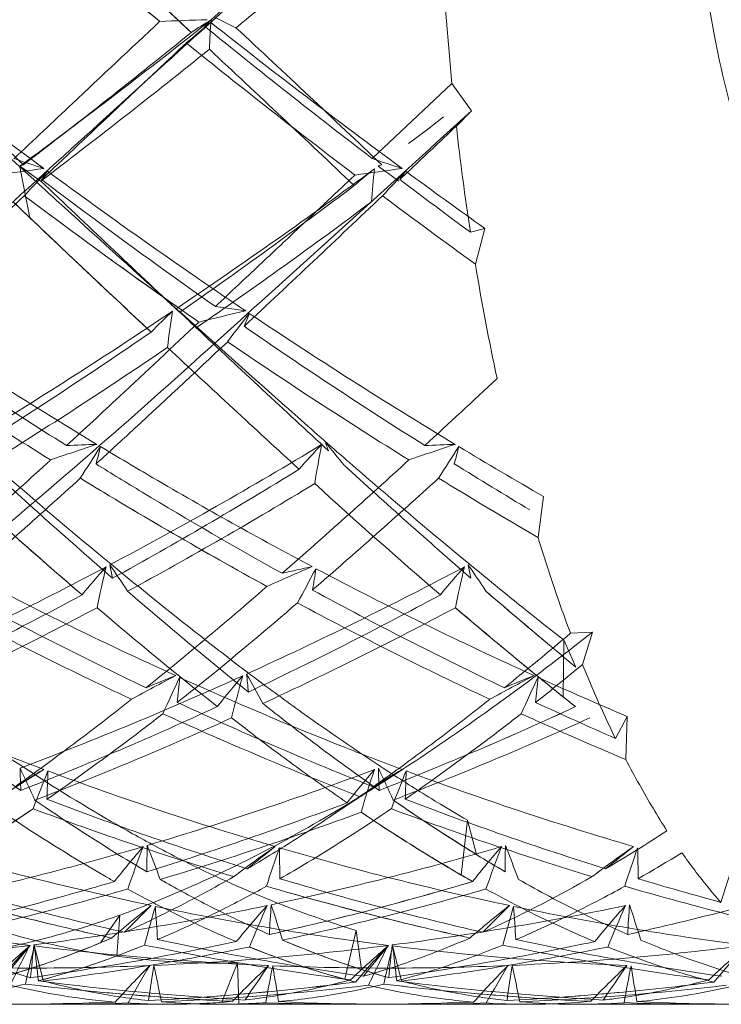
# Model space of a CAD drawing. Header units: millimetres. Extents: x 13297 to 13592, y 253 to 670.
# Tile 9 of 18: x 13476.95 to 13480.7, y 359.28 to 364.55. Entities that reach past the tile are written whole.
import ezdxf

# ---------------------------------------------------------------- set-up
doc = ezdxf.new("R2010")
doc.units = ezdxf.units.MM
doc.header["$LTSCALE"] = 0.3
doc.layers.add('轮廓线', color=7, linetype='Continuous', lineweight=20)

msp = doc.modelspace()

# ---------------------------------------------------------------- linework, layer by layer
at = {"layer": '轮廓线'}
for p, q in [((13478.8353, 363.8047), (13479.2615, 364.2068)), ((13479.2615, 364.2068), (13479.3656, 364.0605)), ((13479.3656, 364.0605), (13479.2853, 363.979)), ((13476.9787, 363.7419), (13476.9481, 363.7601)), ((13476.9481, 363.7601), (13477.0015, 363.4878)), ((13477.0015, 363.4878), (13476.9117, 363.573)), ((13479.3602, 363.4108), (13479.4384, 363.4305)), ((13479.4384, 363.4305), (13479.3874, 363.2396)), ((13478.157, 362.9894), (13477.9951, 363.0132)), ((13479.7527, 361.9957), (13479.7226, 361.7773)), ((13479.8964, 361.2636), (13480.0151, 361.2706)), ((13479.9614, 361.0969), (13480.0151, 361.2706)), ((13479.8603, 361.2279), (13479.8582, 360.9231)), ((13479.9257, 361.0831), (13479.8603, 361.2279)), ((13480.1369, 360.701), (13480.2008, 360.8186)), ((13480.2008, 360.8186), (13480.1938, 360.5877)), ((13479.3443, 360.2629), (13479.3116, 359.9698)), ((13479.3929, 360.0796), (13479.3443, 360.2629)), ((13480.7523, 359.9795), (13480.7025, 359.8235)), ((13477.4832, 359.7551), (13477.3794, 359.6073)), ((13477.4671, 359.5372), (13477.4832, 359.7551)), ((13478.7486, 359.6737), (13478.6875, 359.4124)), ((13478.7771, 359.4643), (13478.7486, 359.6737)), ((13478.1138, 359.5005), (13478.0284, 359.2887)), ((13478.1202, 359.2793), (13478.1138, 359.5005)), ((13477.751, 359.2778), (13477.0664, 359.2778)), ((13478.7768, 359.2778), (13478.0167, 359.2778)), ((13479.6698, 359.2778), (13478.9855, 359.2778)), ((13480.696, 359.2778), (13479.9352, 359.2778))]:
    msp.add_line(p, q, dxfattribs=at)
for points in [[(13477.5251, 364.1285), (13477.5811, 364.181), (13477.6374, 364.2331), (13477.694, 364.2848)], [(13477.3003, 364.0299), (13477.207, 363.9577), (13477.1131, 363.8868)], [(13479.2166, 364.0282), (13479.1232, 363.956), (13479.0293, 363.8851)], [(13477.6527, 363.1206), (13477.7277, 363.0525), (13477.802, 362.9835)], [(13478.6339, 360.2993), (13478.7356, 360.367), (13478.8385, 360.433)]]:
    msp.add_lwpolyline(points, dxfattribs=at)
for centre, radius, start, end in [((13535.7177, 302.5098), 84.754, 132.23139, 132.980572), ((13451.1903, 395.264), 39.6342, 309.09869, 310.73272), ((13452.6229, 395.815), 40.3688, 309.14144, 310.7447), ((13388.4726, 268.4877), 131.1703, 47.038831, 47.463594), ((13501.3499, 393.4489), 37.3528, 229.84423, 230.71124), ((13495.0481, 365.736), 15.8605, 183.11246, 185.53281), ((13385.8237, 265.6251), 135.0704, 47.044155, 47.277457), ((13471.5946, 351.1374), 14.8692, 64.03288, 64.52677), ((13498.2749, 392.6106), 35.8083, 231.63544, 233.70045), ((13453.719, 395.204), 39.0903, 306.45775, 308.34734), ((13478.8818, 335.1914), 29.3717, 91.8161, 92.31183), ((13485.5539, 355.4986), 11.7972, 130.01229, 130.84039), ((13479.2531, 362.3846), 2.5134, 120.6507, 123.5098), ((13477.38, 365.4606), 1.0978, 300.4351, 302.441), ((13501.2321, 393.1182), 36.8904, 230.83963, 232.61846), ((13481.8265, 364.2398), 3.867, 175.4453, 177.7749), ((13500.9139, 393.559), 36.9988, 231.67264, 233.67138), ((13404.903, 287.8235), 104.6966, 46.50349, 47.08969), ((13452.6152, 395.5867), 40.0648, 307.43131, 309.06745), ((13405.8517, 286.8665), 106.0583, 46.479004, 47.057779), ((13500.2096, 392.0773), 35.5692, 231.02901, 232.87612), ((13453.2553, 395.077), 39.3972, 307.17187, 308.8386), ((13394.0298, 274.3883), 123.0649, 46.502628, 46.998367), ((13493.6721, 365.5873), 14.4764, 186.37872, 188.64723), ((13486.1072, 391.1803), 28.8772, 251.44121, 251.77576), ((13488.0784, 391.3239), 29.03, 251.43384, 251.76649), ((13479.4475, 345.478), 18.4267, 97.39376, 98.18856), ((13469.5383, 353.2384), 12.8717, 54.24592, 54.85653), ((13469.8243, 353.6431), 12.3763, 54.685, 54.86079), ((13485.5258, 355.7442), 11.6181, 136.52527, 137.41908), ((13469.4979, 353.1829), 12.9404, 54.24415, 54.68337), ((13475.9424, 364.498), 1.3806, 324.313, 326.5895), ((13461.331, 387.4702), 29.4867, 303.91828, 306.44446), ((13480.4325, 361.7147), 2.5798, 127.9105, 131.0548), ((13481.3752, 345.4267), 18.4787, 97.40019, 98.19227), ((13483.7876, 363.1768), 4.9734, 173.3802, 175.4314), ((13471.5085, 353.3034), 12.7887, 54.264, 54.87888), ((13487.4966, 355.7007), 11.6856, 136.54532, 137.43374), ((13477.8629, 364.4983), 1.3794, 324.2627, 326.5423), ((13501.1758, 393.914), 37.44, 233.70576, 234.50788), ((13598.6039, 491.7675), 176.5741, 226.500427, 226.832447), ((13501.6038, 393.5982), 37.4975, 232.89551, 233.61547), ((13460.6533, 387.6062), 30.008, 304.85657, 307.06129), ((13125.6435, 736.1061), 512.0429, 313.210477, 313.324427), ((13498.2238, 392.0164), 35.4804, 233.20206, 234.13425), ((13461.3351, 386.9273), 29.1804, 304.56963, 306.83722), ((13288.9469, 564.6748), 276.5997, 313.159011, 313.370108), ((13500.4915, 392.449), 36.0357, 233.17011, 234.15144), ((13563.4276, 454.4995), 125.5095, 226.480306, 226.887436), ((13493.7074, 385.7148), 27.7276, 234.06815, 235.2596), ((13556.0552, 446.6625), 114.7498, 226.649193, 226.900305), ((13491.8984, 365.2972), 12.6791, 189.33938, 192.15331), ((13462.0406, 386.4108), 28.2116, 301.22462, 303.87571), ((13479.683, 360.8984), 2.8361, 132.5383, 135.7894), ((13483.7381, 362.05), 6.0458, 171.07348, 172.93403), ((13469.4129, 354.0852), 12.2304, 46.10777, 46.80184), ((13481.1184, 349.9782), 13.3439, 102.82249, 103.92782), ((13491.1061, 385.0921), 26.638, 236.12226, 238.93265), ((13487.3259, 355.8607), 11.5909, 142.12746, 143.07421), ((13476.022, 363.8096), 2.3099, 336.9948, 338.8561), ((13493.3279, 385.5712), 27.2047, 236.15499, 238.90709), ((13491.3963, 384.8699), 26.6911, 235.37201, 237.86084), ((13461.4349, 386.4904), 28.6457, 302.16051, 304.47613), ((13561.7195, 452.3641), 122.601, 226.863331, 227.315824), ((13493.624, 385.3424), 27.2553, 235.40227, 237.83986), ((13490.7922, 384.252), 25.9576, 235.63798, 238.19678), ((13492.9954, 384.6975), 26.4859, 235.67415, 238.18264), ((13461.9054, 386.1172), 28.1898, 301.81562, 304.17006), ((13543.7152, 433.4277), 96.6546, 226.952458, 227.521487), ((13447.6084, 396.6613), 46.643, 312.4935, 313.14235), ((13480.8511, 351.5228), 11.3049, 107.98963, 109.31195), ((13478.0654, 340.9695), 21.3172, 91.89729, 92.33414), ((13487.4215, 355.7223), 11.9842, 146.9221, 147.88233), ((13473.9184, 363.111), 3.5636, 344.6936, 346.2334), ((13466.6116, 382.0163), 23.0786, 297.95382, 301.19093), ((13480.9385, 359.983), 3.2996, 136.0304, 139.1364), ((13485.485, 360.933), 7.0499, 169.03612, 170.75572), ((13468.7824, 354.0909), 12.7758, 39.18447, 39.89914), ((13482.7864, 351.4818), 11.3489, 108.00387, 109.32031), ((13479.9844, 340.9801), 21.3066, 91.89817, 92.33504), ((13489.3987, 355.6895), 12.0509, 146.94264, 147.89738), ((13475.8437, 363.1114), 3.5575, 344.6598, 346.2024), ((13493.2214, 385.3948), 26.9986, 238.95675, 240.07495), ((13446.8956, 395.3408), 44.8546, 311.18704, 312.3501), ((13450.256, 393.734), 42.696, 311.15203, 312.37313), ((13499.2567, 386.6858), 33.2742, 227.47594, 229.03899), ((13466.203, 381.9688), 23.301, 298.84377, 301.68895), ((13501.8515, 387.4714), 34.3103, 227.53119, 229.04667), ((13493.5014, 385.145), 27.023, 238.23241, 239.23605), ((13451.6277, 390.362), 38.1666, 310.85835, 312.21225), ((13490.8333, 384.3238), 26.0403, 238.61389, 239.88825), ((13453.9322, 389.9291), 37.5869, 310.84622, 312.2208), ((13492.8664, 384.4858), 26.238, 238.58542, 239.9374), ((13466.6764, 381.4931), 22.7566, 298.47103, 301.38189), ((13498.7226, 384.1948), 29.9596, 227.61605, 229.33466), ((13496.4295, 383.7412), 29.372, 227.77377, 229.31147), ((13488.7966, 380.7697), 21.9441, 239.83286, 241.33749), ((13495.2572, 382.4005), 27.591, 228.42182, 229.34211), ((13467.1184, 381.0592), 21.9956, 294.51125, 297.89583), ((13486.5056, 380.3044), 21.1499, 242.11805, 245.64121), ((13480.1846, 359.1044), 3.7453, 137.8154, 140.8404), ((13485.1113, 359.7967), 7.9147, 166.68528, 168.30643), ((13478.7174, 361.8449), 1.3053, 189.4599, 192.6697), ((13466.4228, 354.1488), 13.309, 33.47029, 34.20397), ((13469.0197, 381.11), 22.0489, 294.49669, 297.87521), ((13482.2371, 352.7814), 9.5916, 112.84645, 114.4242), ((13480.959, 350.19), 11.6893, 102.07783, 102.88735), ((13489.1344, 355.7607), 12.1073, 151.11232, 152.09876), ((13473.4353, 362.3886), 5.1574, 350.0273, 351.3139), ((13488.5539, 380.5709), 21.4461, 242.1452, 245.62005), ((13482.1054, 359.1009), 3.7488, 137.7921, 140.8135), ((13487.05, 359.7928), 7.9345, 166.6903, 168.30736), ((13468.3655, 354.166), 13.2799, 33.46391, 34.19927), ((13480.6418, 361.846), 1.3106, 189.471, 192.6658), ((13466.7618, 380.9567), 22.1448, 295.38091, 298.35897), ((13486.7193, 380.1148), 21.1935, 241.46701, 244.58446), ((13493.6684, 380.2038), 24.7158, 229.2186, 231.17312), ((13468.663, 381.0059), 22.1966, 295.36616, 298.33956), ((13488.7712, 380.3791), 21.4893, 241.49218, 244.56711), ((13497.75, 382.7368), 28.0462, 229.25351, 230.54031), ((13498.7024, 383.8607), 29.5193, 229.27729, 230.11058), ((13467.1328, 380.6543), 21.8016, 294.95397, 297.97858), ((13486.2982, 379.6824), 20.7119, 241.81545, 245.00257), ((13491.8881, 378.4161), 22.3731, 229.51023, 231.64583), ((13469.1244, 380.5233), 21.652, 294.92453, 297.97205), ((13488.339, 379.9333), 20.9907, 241.84529, 244.99104), ((13495.6201, 380.5754), 25.1924, 229.56335, 230.5303), ((13468.7694, 374.4292), 17.2378, 308.67913, 310.20326), ((13491.9945, 376.1277), 19.4543, 230.4466, 231.64903), ((13470.0111, 373.1669), 15.6427, 308.31685, 309.50169), ((13470.2858, 378.3086), 18.9747, 290.55786, 294.45539), ((13481.9192, 353.0231), 9.0188, 117.30281, 119.00648), ((13481.1014, 352.6755), 8.9964, 111.65054, 112.74282), ((13489.0163, 355.7437), 12.3956, 154.76834, 155.75765), ((13471.0019, 361.5909), 6.8247, 354.13674, 355.26577), ((13481.4109, 358.2064), 4.3244, 139.1258, 141.9588), ((13486.4359, 358.7301), 8.6095, 164.46288, 166.01285), ((13465.6813, 354.059), 14.3033, 28.51804, 29.24014), ((13480.3939, 361.2299), 2.2395, 184.716, 187.1977), ((13483.8594, 352.9889), 9.0589, 117.32308, 119.01833), ((13483.0264, 352.665), 9.0083, 111.66108, 112.75145), ((13490.9983, 355.7189), 12.4632, 154.78894, 155.77275), ((13472.9343, 361.5925), 6.8115, 354.11191, 355.24316), ((13488.3812, 380.1911), 21.0289, 245.68442, 247.1072), ((13489.8253, 373.3974), 15.9672, 231.37461, 231.67413), ((13470.0297, 378.1219), 19.0051, 291.36373, 294.81238), ((13467.7079, 373.3503), 15.8597, 307.01264, 308.33808), ((13486.5214, 379.687), 20.7221, 245.0824, 246.48101), ((13472.1025, 377.7471), 18.6002, 291.34398, 294.86555), ((13469.751, 373.1903), 15.6571, 307.00209, 308.3453), ((13471.8874, 378.2275), 19.1264, 293.13355, 294.84451), ((13488.5562, 379.9279), 20.9894, 245.07284, 246.3519), ((13468.5359, 372.6134), 14.9333, 306.99423, 307.92078), ((13486.2666, 379.6099), 20.6328, 245.51056, 246.51502), ((13470.6413, 372.367), 14.6244, 306.99123, 307.93866), ((13488.1623, 379.5507), 20.5692, 245.5013, 246.50889), ((13470.3742, 377.7837), 18.6408, 290.91203, 294.42344), ((13472.3593, 377.6112), 18.4561, 290.91213, 294.45656), ((13468.7926, 371.9044), 14.0521, 305.34484, 307.03028), ((13469.4156, 371.4448), 13.4707, 304.74308, 306.99644), ((13485.4964, 377.8116), 18.6765, 246.48348, 248.87699), ((13485.7418, 377.9035), 18.7756, 246.49066, 248.43395), ((13470.7741, 371.822), 13.9487, 305.33317, 307.02859), ((13471.388, 371.373), 13.3811, 304.73183, 306.9985), ((13488.1151, 379.4422), 20.451, 246.50914, 247.21137), ((13472.1429, 377.6489), 18.494, 291.3379, 293.10982), ((13481.3051, 353.6128), 8.1118, 121.42149, 123.33444), ((13481.0704, 353.708), 7.9096, 120.33074, 121.63636), ((13480.3512, 360.6024), 3.4029, 181.0128, 183.0282), ((13463.4998, 354.2511), 14.8477, 24.34081, 25.06886), ((13488.4332, 355.9641), 12.2194, 158.0739, 159.09177), ((13468.3795, 360.7522), 8.721, 357.52579, 358.52001), ((13483.2856, 377.1187), 17.7081, 249.547, 253.69926), ((13472.4823, 377.5839), 18.1988, 286.43021, 290.46936), ((13482.4851, 357.3996), 4.8025, 139.2558, 141.9956), ((13483.245, 353.567), 8.1618, 121.38063, 123.28406), ((13487.5264, 357.6915), 9.1335, 161.86597, 163.36436), ((13483.0233, 353.6437), 7.9823, 120.3086, 121.60317), ((13465.4525, 354.2675), 14.8104, 24.33638, 25.0663), ((13482.2861, 360.603), 3.4186, 181.0185, 183.024), ((13490.3656, 355.9534), 12.236, 158.0512, 159.06784), ((13470.3279, 360.7478), 8.6914, 357.54658, 358.54418), ((13485.2524, 377.2652), 17.8621, 249.56689, 253.68381), ((13483.4199, 376.8806), 17.6762, 249.02469, 252.70832), ((13472.2581, 377.3459), 18.1698, 287.18886, 290.76807), ((13484.8615, 368.9386), 10.411, 235.38108, 238.3134), ((13485.1723, 369.4071), 10.9731, 235.43592, 237.33475), ((13485.3886, 377.0268), 17.8305, 249.04333, 252.69557), ((13471.3172, 368.6813), 10.1159, 302.27237, 304.3038), ((13470.7607, 369.5079), 11.1124, 303.30351, 304.27249), ((13483.1158, 376.592), 17.3724, 249.45258, 253.1964), ((13472.5802, 377.029), 17.8334, 286.6821, 290.32735), ((13484.3128, 368.5275), 9.9123, 236.03718, 238.11617), ((13485.0793, 376.7303), 17.5176, 249.47422, 253.18824), ((13476.0992, 366.8012), 7.8801, 300.38265, 303.19494), ((13483.6364, 366.9857), 8.1058, 237.23621, 239.69485), ((13472.9743, 375.9034), 16.4478, 281.93059, 286.36287), ((13481.1496, 376.3632), 16.922, 253.76299, 258.06843), ((13481.6773, 356.6131), 5.3731, 139.2309, 141.8125), ((13486.3834, 356.8003), 9.383, 159.2683, 160.74193), ((13482.2964, 359.9885), 4.6687, 178.2852, 180.0115), ((13463.0768, 354.4571), 15.619, 20.57511, 21.29011), ((13482.9087, 353.5647), 8.0065, 125.00955, 126.97035), ((13483.146, 353.9146), 7.866, 127.88854, 129.28037), ((13489.7994, 356.1672), 12.1234, 160.99047, 162.0187), ((13474.9129, 375.8165), 16.3587, 281.92738, 286.38163), ((13467.9824, 359.8487), 10.3582, 0.56103, 1.47933), ((13482.9579, 375.9187), 16.4644, 253.7006, 258.12488), ((13483.3969, 367.0308), 8.1577, 238.02526, 240.43946), ((13483.4035, 356.7674), 5.1267, 139.1331, 141.8401), ((13483.333, 366.476), 7.5127, 238.36718, 239.73111), ((13488.2179, 356.8249), 9.2957, 159.22639, 160.71416), ((13484.2167, 359.9845), 4.6705, 178.2367, 179.9623), ((13465.0461, 354.4704), 15.5669, 20.59494, 21.31243), ((13484.8527, 353.535), 8.0452, 125.0342, 126.98466), ((13485.0763, 353.9036), 7.8816, 127.90441, 129.29304), ((13491.7817, 356.1501), 12.1888, 161.01153, 162.03413), ((13469.9225, 359.8525), 10.337, 0.54081, 1.46098), ((13476.638, 366.3137), 7.3216, 299.6396, 301.77099), ((13472.7976, 375.606), 16.3482, 282.60223, 286.54896), ((13481.253, 376.0635), 16.8223, 253.30732, 257.13945), ((13474.7645, 375.4087), 16.1453, 282.58963, 286.58331), ((13483.1416, 375.9432), 16.6983, 253.28885, 257.1481), ((13474.6937, 375.6598), 16.4061, 284.60635, 286.56957), ((13482.9302, 366.2168), 7.2194, 239.91762, 240.47458), ((13485.243, 376.5627), 17.3441, 253.30011, 254.82366), ((13481.0151, 375.9676), 16.7221, 253.79698, 257.65092), ((13473.0548, 375.4004), 16.137, 282.091, 286.08416), ((13483.0316, 376.3135), 17.0814, 253.80717, 255.69898), ((13482.924, 375.9185), 16.672, 253.78393, 257.64697), ((13474.9906, 375.3206), 16.0555, 282.09262, 286.10346), ((13484.9507, 376.2947), 17.0633, 253.78956, 255.81349), ((13478.9714, 375.1881), 15.7187, 258.19111, 262.80664), ((13474.987, 375.4742), 16.0085, 277.30759, 281.83987), ((13482.2164, 354.0269), 7.3653, 128.30409, 130.44106), ((13483.1888, 354.1701), 7.9017, 134.4929, 135.95899), ((13488.7042, 356.5845), 11.4906, 163.73888, 164.81137), ((13465.5788, 358.9205), 12.1265, 3.32672, 4.16904), ((13480.9018, 375.264), 15.7954, 258.2055, 262.80048), ((13482.5991, 355.9482), 5.7976, 138.28277, 140.79059), ((13486.9645, 355.9735), 9.5004, 156.20716, 157.6606), ((13484.3673, 359.3467), 6.0912, 175.62949, 177.13091), ((13474.778, 375.3539), 16.0889, 282.58545, 284.59074), ((13463.4083, 354.9684), 15.6534, 17.29247, 18.02063), ((13476.9153, 375.4248), 15.9583, 277.29565, 281.84408), ((13484.1587, 353.9877), 7.4107, 128.25854, 130.3847), ((13485.1469, 354.1249), 7.9616, 134.46649, 135.92226), ((13490.6351, 356.576), 11.5046, 163.71512, 164.78644), ((13467.5378, 358.9191), 12.0866, 3.34437, 4.18949), ((13482.8316, 375.3312), 15.8634, 258.21632, 262.79214), ((13484.5437, 355.9285), 5.8297, 138.30457, 140.79804), ((13488.9069, 355.9655), 9.5249, 156.21927, 157.66888), ((13486.2921, 359.3478), 6.0968, 175.64327, 177.1433), ((13476.7319, 375.196), 15.9272, 282.58733, 284.61088), ((13465.3163, 354.9674), 15.6642, 17.28395, 18.01157), ((13480.933, 375.6169), 16.3619, 255.70761, 257.66891), ((13482.7407, 375.1442), 15.8764, 255.67393, 257.69503), ((13474.8242, 375.1358), 15.8659, 277.90025, 281.94101), ((13475.4572, 364.2198), 4.997, 289.8444, 293.362), ((13475.2936, 364.606), 5.4164, 292.6491, 293.3309), ((13480.9827, 374.9393), 15.6661, 257.84784, 261.9449), ((13480.3863, 364.4376), 5.2274, 247.1223, 250.4944), ((13476.7538, 375.0845), 15.8136, 277.88598, 281.94276), ((13482.9134, 375.0074), 15.7352, 257.85826, 261.93791), ((13475.0823, 374.7367), 15.2649, 272.49206, 277.22045), ((13481.8, 354.0828), 7.3057, 131.0407, 133.19841), ((13481.6229, 355.3239), 6.2918, 137.27314, 139.65653), ((13483.4222, 354.224), 8.3685, 140.08979, 141.5509), ((13485.3207, 355.3547), 9.3371, 153.00565, 154.46244), ((13487.5945, 356.9979), 10.8823, 166.21814, 167.32259), ((13484.35, 358.7426), 7.3763, 173.35859, 174.72711), ((13461.6822, 355.5062), 15.8768, 14.20351, 14.92626), ((13463.7637, 357.9994), 13.3569, 6.03462, 6.84081), ((13478.9364, 374.8793), 15.4079, 262.87599, 267.55789), ((13475.0631, 374.9729), 15.7003, 277.35712, 281.44008), ((13475.7446, 364.1607), 4.9339, 288.7521, 292.2772), ((13475.6395, 364.4269), 5.22, 290.4944, 292.2373), ((13480.7505, 374.7946), 15.5196, 258.34375, 262.47586), ((13477.0027, 374.7117), 15.2399, 272.49166, 277.22541), ((13480.0035, 364.1418), 4.9096, 248.1612, 251.7213), ((13483.7462, 354.0553), 7.3442, 131.05858, 133.20449), ((13483.3363, 355.5012), 6.0208, 137.18821, 139.68013), ((13485.3568, 354.2132), 8.3873, 140.1012, 141.55883), ((13487.1701, 355.3829), 9.2626, 152.96632, 154.43526), ((13489.5216, 356.9979), 10.89, 166.22817, 167.3318), ((13486.2725, 358.7372), 7.3808, 173.32017, 174.68795), ((13463.6554, 355.5143), 15.8219, 14.22348, 14.9488), ((13465.6738, 358.0007), 13.3657, 6.02511, 6.83076), ((13480.8518, 374.8347), 15.3632, 262.86867, 267.56322), ((13476.9907, 374.9272), 15.6538, 277.34618, 281.44309), ((13482.679, 374.8574), 15.5831, 258.35514, 262.47186), ((13478.911, 374.834), 15.3625, 272.51215, 277.20712), ((13485.6925, 354.0294), 7.3817, 131.08657, 133.22066), ((13485.2795, 355.471), 6.0591, 137.13541, 139.61406), ((13475.6404, 363.7294), 4.4735, 285.9316, 289.7695), ((13475.9376, 363.6207), 4.3605, 284.7319, 290.5336), ((13480.1022, 363.6231), 4.3648, 250.4396, 254.3313), ((13477.0032, 374.6844), 15.2126, 267.66569, 272.40962), ((13475.9698, 363.5141), 4.2492, 284.6799, 288.6796), ((13482.37, 354.8358), 6.6306, 135.47485, 137.79799), ((13485.4843, 354.8102), 9.1293, 149.19638, 150.64985), ((13486.3127, 358.1083), 8.7565, 170.94617, 172.19082), ((13462.789, 356.2815), 15.2175, 11.40808, 12.15731), ((13482.9268, 354.5967), 6.7449, 133.54821, 135.86215), ((13485.3595, 354.5313), 8.6409, 145.01713, 146.49702), ((13487.9164, 357.5583), 9.8052, 168.67122, 169.84812), ((13478.9221, 374.7024), 15.2306, 267.66763, 272.40794), ((13463.8494, 357.0846), 14.6507, 8.66595, 9.42795), ((13479.8237, 363.5812), 4.3209, 251.6538, 255.5533), ((13480.0514, 363.4516), 4.186, 252.2758, 254.3679), ((13484.3164, 354.8122), 6.6665, 135.49461, 137.8047), ((13487.4235, 354.8004), 9.1517, 149.20819, 150.65797), ((13488.2392, 358.1089), 8.7637, 170.95755, 172.20114), ((13464.6978, 356.2818), 15.2276, 11.39927, 12.14797), ((13484.8702, 354.5624), 6.7867, 133.49901, 135.80101), ((13487.3229, 354.495), 8.6983, 144.9896, 146.46026), ((13489.8449, 357.5519), 9.816, 168.64526, 169.82096), ((13465.8156, 357.0876), 14.6035, 8.68195, 9.44646), ((13479.0044, 374.4962), 15.2191, 262.60883, 266.79782), ((13476.8586, 374.2947), 15.0168, 272.97291, 277.21998), ((13476.8525, 374.3486), 15.071, 275.10478, 277.21659), ((13479.7565, 363.3295), 4.0604, 254.7345, 255.5858), ((13480.9197, 374.4526), 15.1754, 262.60173, 266.80127), ((13478.7763, 374.2985), 15.0207, 272.97769, 277.22084), ((13478.7519, 374.5216), 15.2451, 275.11855, 277.20604), ((13477.7651, 363.0033), 3.7261, 256.5124, 265.2753), ((13478.8036, 374.5812), 15.3044, 263.14727, 265.2367), ((13478.7917, 374.4622), 15.1849, 263.13804, 267.33725), ((13477.0678, 374.265), 14.9871, 272.44035, 276.69231), ((13480.7269, 374.6116), 15.335, 263.14533, 265.22836), ((13480.7101, 374.4468), 15.1695, 263.13427, 267.33496), ((13478.9852, 374.2782), 15.0004, 272.44449, 276.69115), ((13476.8583, 374.2734), 14.9956, 268.04314, 272.29302), ((13477.0668, 374.2696), 14.9918, 267.50511, 271.75821), ((13477.7505, 362.8281), 3.5503, 266.3855, 274.4896), ((13478.783, 374.3234), 15.0458, 265.23319, 267.34537), ((13476.8568, 374.3194), 15.0416, 272.97474, 275.0984), ((13478.0165, 362.8231), 3.5452, 264.9719, 271.6756), ((13478.0184, 362.8636), 3.5858, 265.0004, 269.4873), ((13477.7507, 362.8128), 3.535, 270.9216, 275.4455), ((13477.7473, 362.8511), 3.5734, 274.512, 275.442), ((13478.777, 374.2857), 15.0079, 268.04363, 272.29284), ((13478.9857, 374.2841), 15.0063, 267.50662, 271.7575), ((13479.6696, 362.8159), 3.5381, 266.3708, 275.4464), ((13480.6931, 374.188), 14.9101, 265.22253, 267.35372), ((13478.7791, 374.2586), 14.9807, 272.97472, 275.10473), ((13479.9352, 362.8181), 3.5403, 264.9675, 274.0297), ((13480.6959, 374.289), 15.0111, 268.04354, 272.29335), ((13480.9047, 374.2897), 15.0118, 267.50737, 271.75733), ((13477.751, 362.8405), 3.5627, 266.3916, 270.91), ((13478.0166, 362.7968), 3.5189, 269.5071, 274.0428), ((13478.0151, 362.8253), 3.5476, 271.6984, 274.0357)]:
    msp.add_arc(centre, radius, start, end, dxfattribs=at)
for points, knots in [([(13480.9914, 363.4278), (13480.9167, 363.5801), (13480.7874, 363.9229), (13480.6527, 364.4858), (13480.5687, 365.1121), (13480.5398, 365.771), (13480.5675, 366.4302), (13480.6504, 367.0574), (13480.7842, 367.622), (13480.962, 368.0979), (13481.1767, 368.4638), (13481.4233, 368.7098), (13481.6406, 368.7827), (13481.7472, 368.777), (13481.7633, 368.7753)], [0, 0, 0, 0, 0.07424, 0.1596326, 0.2529435, 0.3504364, 0.4479658, 0.5414154, 0.6269682, 0.7014811, 0.7629757, 0.8115337, 0.8510783, 0.8580997, 0.8580997, 0.8580997, 0.8580997]), ([(13479.3463, 367.3105), (13478.8609, 366.9359), (13478.149, 366.3649), (13477.2329, 365.5792), (13476.5698, 364.9987), (13476.094, 364.5734), (13475.8394, 364.3427), (13475.798, 364.3051)], [0, 0, 0, 0, 0.395474, 0.588393, 0.778407, 0.963898, 1, 1, 1, 1]), ([(13476.948, 363.7602), (13476.8251, 363.8722), (13476.4924, 364.1755), (13475.7213, 364.8685), (13474.8431, 365.6466), (13474.0218, 366.334), (13473.647, 366.6405), (13473.5057, 366.7545)], [0, 0, 0, 0, 0.109357, 0.295911, 0.681677, 0.88064, 1, 1, 1, 1]), ([(13479.2726, 365.6822), (13478.8307, 365.2999), (13478.1813, 364.7286), (13477.3398, 363.9625), (13476.7347, 363.4135), (13476.2987, 363.0198), (13476.0652, 362.8094), (13476.0274, 362.7754)], [0, 0, 0, 0, 0.4024, 0.595525, 0.78358, 0.964966, 1, 1, 1, 1]), ([(13476.8335, 365.2649), (13476.9045, 365.2039), (13477.1902, 364.9594), (13477.4785, 364.7179), (13477.6971, 364.5391)], [0, 0, 0, 0, 0.249001, 1, 1, 1, 1]), ([(13476.9158, 363.8043), (13477.0202, 363.9027), (13477.2807, 364.1481), (13477.5413, 364.3934), (13477.698, 364.5398)], [0, 0, 0, 0, 0.400845, 1, 1, 1, 1]), ([(13477.8398, 364.4242), (13477.6441, 364.241), (13477.3856, 363.9965), (13477.127, 363.7523), (13477.0632, 363.6922)], [0, 0, 0, 0, 0.753613, 1, 1, 1, 1]), ([(13479.3656, 364.0605), (13478.9667, 363.6969), (13478.378, 363.164), (13477.6061, 362.4691), (13477.0537, 361.9889), (13476.6531, 361.6538), (13476.4379, 361.4784), (13476.4032, 361.4503)], [0, 0, 0, 0, 0.410064, 0.603252, 0.789082, 0.966081, 1, 1, 1, 1]), ([(13479.2853, 363.979), (13479.2515, 363.947), (13479.184, 363.8833), (13479.0831, 363.7878), (13479.0161, 363.7243), (13478.9827, 363.6926)], [0, 0, 0, 0, 0.335084, 0.668428, 1, 1, 1, 1]), ([(13476.9476, 363.7638), (13476.9496, 363.7648), (13476.9537, 363.7667), (13476.9601, 363.7694), (13476.9646, 363.7711), (13476.967, 363.772)], [0, 0, 0, 0, 0.310371, 0.643519, 1, 1, 1, 1]), ([(13478.866, 363.7638), (13478.8679, 363.7648), (13478.872, 363.7667), (13478.8784, 363.7694), (13478.8829, 363.7711), (13478.8852, 363.772)], [0, 0, 0, 0, 0.310132, 0.643191, 1, 1, 1, 1]), ([(13479.8602, 361.2279), (13479.8082, 361.2686), (13479.6683, 361.3793), (13479.3472, 361.6383), (13478.9887, 361.9387), (13478.6267, 362.2517), (13478.2521, 362.5832), (13477.771, 363.0131), (13477.3039, 363.4355), (13477.0276, 363.6875), (13476.948, 363.7602)], [0, 0, 0, 0, 0.051319, 0.13867, 0.320665, 0.414745, 0.510584, 0.70939, 0.916197, 1, 1, 1, 1]), ([(13478.157, 362.9894), (13478.0669, 363.05), (13477.7088, 363.2938), (13477.3564, 363.5458), (13477.0948, 363.7378)], [0, 0, 0, 0, 0.250703, 1, 1, 1, 1]), ([(13477.9951, 363.0132), (13478.036, 363.0517), (13478.1143, 363.1254), (13478.2273, 363.2318), (13478.3316, 363.33), (13478.4283, 363.4211), (13478.5177, 363.5053), (13478.5993, 363.5822), (13478.6733, 363.652), (13478.7199, 363.6959), (13478.7421, 363.7169)], [0, 0, 0, 0, 0.164152, 0.314374, 0.453724, 0.582943, 0.702538, 0.812891, 0.910758, 1, 1, 1, 1]), ([(13477.0637, 363.6927), (13477.1403, 363.6348), (13477.4477, 363.4041), (13477.759, 363.1786), (13477.9952, 363.0132)], [0, 0, 0, 0, 0.249797, 1, 1, 1, 1]), ([(13476.9117, 363.573), (13476.9475, 363.539), (13477.0156, 363.4744), (13477.1131, 363.3821), (13477.2012, 363.2985), (13477.2571, 363.2456), (13477.2836, 363.2205)], [0, 0, 0, 0, 0.288621, 0.549569, 0.786267, 1, 1, 1, 1]), ([(13476.9712, 363.6053), (13477.2021, 363.4326), (13477.5126, 363.2055), (13477.8275, 362.9847), (13477.9066, 362.9298)], [0, 0, 0, 0, 0.749741, 1, 1, 1, 1]), ([(13477.7849, 363.0011), (13477.7867, 362.999), (13477.7906, 362.9948), (13477.7969, 362.9884), (13477.8013, 362.9842), (13477.8036, 362.9821)], [0, 0, 0, 0, 0.316482, 0.649523, 1, 1, 1, 1]), ([(13477.1969, 362.2687), (13477.2921, 362.3559), (13477.53, 362.5754), (13477.7658, 362.7971), (13477.9075, 362.9305)], [0, 0, 0, 0, 0.398913, 1, 1, 1, 1]), ([(13478.0606, 362.8248), (13477.8839, 362.659), (13477.6497, 362.4396), (13477.4132, 362.2228), (13477.3551, 362.1699)], [0, 0, 0, 0, 0.755125, 1, 1, 1, 1]), ([(13479.3442, 360.2629), (13479.2957, 360.2911), (13479.1652, 360.369), (13478.866, 360.5562), (13478.5344, 360.7827), (13478.2017, 361.0268), (13477.8564, 361.2928), (13477.4141, 361.6482), (13476.9888, 362.0076), (13476.7382, 362.2262), (13476.6657, 362.2899)], [0, 0, 0, 0, 0.050062, 0.135538, 0.314742, 0.408013, 0.503494, 0.703417, 0.913964, 1, 1, 1, 1]), ([(13478.5131, 361.6205), (13478.2254, 361.7729), (13477.8463, 361.9852), (13477.4728, 362.2069), (13477.3796, 362.263)], [0, 0, 0, 0, 0.749516, 1, 1, 1, 1]), ([(13478.5837, 362.2858), (13478.5854, 362.2808), (13478.5889, 362.2706), (13478.5947, 362.2554), (13478.5989, 362.2452), (13478.601, 362.2401)], [0, 0, 0, 0, 0.326127, 0.659193, 1, 1, 1, 1]), ([(13477.3556, 362.1703), (13477.4376, 362.1195), (13477.7662, 361.9185), (13478.0994, 361.7248), (13478.3519, 361.5848)], [0, 0, 0, 0, 0.250547, 1, 1, 1, 1]), ([(13477.2714, 362.0938), (13477.3539, 362.0435), (13477.6837, 361.8446), (13478.0179, 361.653), (13478.2712, 361.5146)], [0, 0, 0, 0, 0.250757, 1, 1, 1, 1]), ([(13479.7226, 361.7773), (13479.7405, 361.7183), (13479.7772, 361.602), (13479.8351, 361.4307), (13479.8757, 361.3188), (13479.8964, 361.2636)], [0, 0, 0, 0, 0.341201, 0.674334, 1, 1, 1, 1]), ([(13477.6232, 360.9721), (13477.7106, 361.0421), (13477.9291, 361.2204), (13478.1436, 361.4037), (13478.272, 361.5152)], [0, 0, 0, 0, 0.397071, 1, 1, 1, 1]), ([(13478.4351, 361.4268), (13478.275, 361.2893), (13478.0616, 361.1097), (13477.8438, 360.9355), (13477.7905, 360.8934)], [0, 0, 0, 0, 0.756536, 1, 1, 1, 1]), ([(13479.8582, 360.9231), (13479.8073, 360.9638), (13479.6702, 361.0745), (13479.4774, 361.2338), (13479.3362, 361.3531), (13479.28, 361.4009)], [0, 0, 0, 0, 0.260615, 0.704849, 1, 1, 1, 1]), ([(13480.0151, 361.2706), (13479.8475, 361.1384), (13479.516, 360.8873), (13479.0181, 360.5429), (13478.5325, 360.2405), (13478.0552, 359.9881), (13477.7037, 359.8363), (13477.5138, 359.7661), (13477.4832, 359.7551)], [0, 0, 0, 0, 0.216128, 0.420897, 0.612852, 0.794984, 0.967083, 1, 1, 1, 1]), ([(13479.9614, 361.0969), (13479.9799, 361.0512), (13480.0174, 360.9612), (13480.0758, 360.8292), (13480.1164, 360.7432), (13480.1369, 360.701)], [0, 0, 0, 0, 0.341756, 0.674914, 1, 1, 1, 1]), ([(13477.0762, 360.535), (13476.8625, 360.615), (13476.4627, 360.7736), (13476.0682, 360.9447), (13475.8842, 361.0277)], [0, 0, 0, 0, 0.530698, 1, 1, 1, 1]), ([(13478.7485, 359.6737), (13478.7023, 359.6875), (13478.5781, 359.7268), (13478.2943, 359.8285), (13477.9808, 359.9657), (13477.6684, 360.1252), (13477.345, 360.3066), (13476.933, 360.5629), (13476.541, 360.8358), (13476.3114, 361.007), (13476.2449, 361.0573)], [0, 0, 0, 0, 0.050354, 0.135942, 0.31437, 0.406997, 0.50181, 0.701233, 0.912944, 1, 1, 1, 1]), ([(13478.995, 360.535), (13478.8945, 360.5725), (13478.4932, 360.7267), (13478.0973, 360.8949), (13477.8033, 361.0277)], [0, 0, 0, 0, 0.249568, 1, 1, 1, 1]), ([(13476.9531, 360.4226), (13476.8018, 360.5286), (13476.5931, 360.6822), (13476.3889, 360.8417), (13476.3306, 360.888)], [0, 0, 0, 0, 0.712801, 1, 1, 1, 1]), ([(13478.8722, 360.4227), (13478.7524, 360.5066), (13478.549, 360.6548), (13478.3438, 360.813), (13478.2554, 360.883), (13478.2495, 360.8876)], [0, 0, 0, 0, 0.564701, 0.971182, 1, 1, 1, 1]), ([(13478.0819, 360.8109), (13478.12, 360.7811), (13478.2396, 360.6886), (13478.4449, 360.5356), (13478.6145, 360.4159), (13478.7009, 360.3567)], [0, 0, 0, 0, 0.18897, 0.590878, 1, 1, 1, 1]), ([(13480.1938, 360.5877), (13480.217, 360.5428), (13480.2638, 360.4553), (13480.337, 360.3283), (13480.3878, 360.2467), (13480.4134, 360.207)], [0, 0, 0, 0, 0.344509, 0.677574, 1, 1, 1, 1]), ([(13477.628, 359.9875), (13477.5789, 360.0162), (13477.3753, 360.1385), (13477.1764, 360.2685), (13477.0276, 360.3709)], [0, 0, 0, 0, 0.239567, 1, 1, 1, 1]), ([(13478.1656, 360.0031), (13478.2471, 360.0509), (13478.4506, 360.1751), (13478.6487, 360.308), (13478.7667, 360.3904)], [0, 0, 0, 0, 0.39619, 1, 1, 1, 1]), ([(13476.856, 360.3062), (13476.8784, 360.2911), (13477.0565, 360.1724), (13477.2558, 360.0483), (13477.436, 359.9452), (13477.454, 359.9351)], [0, 0, 0, 0, 0.115344, 0.912029, 1, 1, 1, 1]), ([(13478.9377, 360.3252), (13478.7904, 360.2249), (13478.5927, 360.0968), (13478.3894, 359.9781), (13478.3397, 359.9499)], [0, 0, 0, 0, 0.7571, 1, 1, 1, 1]), ([(13479.3115, 359.9698), (13479.2641, 359.9973), (13479.1363, 360.0732), (13478.9574, 360.1853), (13478.827, 360.2714), (13478.7751, 360.3063)], [0, 0, 0, 0, 0.259763, 0.703903, 1, 1, 1, 1]), ([(13478.1138, 359.5005), (13478.0685, 359.499), (13477.9474, 359.4973), (13477.6729, 359.5066), (13477.3673, 359.5444), (13477.0638, 359.6084), (13476.7544, 359.692), (13476.3625, 359.8304), (13475.9918, 359.9996), (13475.7764, 360.1127), (13475.7142, 360.1464)], [0, 0, 0, 0, 0.054065, 0.14442, 0.327575, 0.420474, 0.51438, 0.70975, 0.915551, 1, 1, 1, 1]), ([(13480.493, 360.0892), (13480.5154, 360.0574), (13480.5605, 359.9956), (13480.6303, 359.907), (13480.6783, 359.8507), (13480.7025, 359.8235)], [0, 0, 0, 0, 0.344382, 0.677441, 1, 1, 1, 1]), ([(13477.5087, 359.6632), (13477.6529, 359.7277), (13477.8492, 359.825), (13478.0405, 359.9312), (13478.0934, 359.9614)], [0, 0, 0, 0, 0.721785, 1, 1, 1, 1]), ([(13478.2836, 359.6517), (13478.1708, 359.7011), (13477.9796, 359.7924), (13477.7878, 359.896), (13477.7053, 359.9429), (13477.6998, 359.946)], [0, 0, 0, 0, 0.564966, 0.971202, 1, 1, 1, 1]), ([(13479.428, 359.6634), (13479.443, 359.6701), (13479.6423, 359.7602), (13479.8368, 359.8611), (13480.0124, 359.9614)], [0, 0, 0, 0, 0.07525, 1, 1, 1, 1]), ([(13480.2025, 359.6518), (13480.1192, 359.6883), (13479.9215, 359.7807), (13479.7288, 359.8834), (13479.6182, 359.9462)], [0, 0, 0, 0, 0.41707, 1, 1, 1, 1]), ([(13477.5257, 359.895), (13477.5613, 359.8753), (13477.6731, 359.8149), (13477.8657, 359.7184), (13478.0254, 359.6472), (13478.1069, 359.6132)], [0, 0, 0, 0, 0.188655, 0.59025, 1, 1, 1, 1]), ([(13478.2678, 359.9096), (13478.1854, 359.864), (13477.9939, 359.7631), (13477.7974, 359.672), (13477.6849, 359.6242)], [0, 0, 0, 0, 0.435125, 1, 1, 1, 1]), ([(13479.4439, 359.895), (13479.583, 359.8185), (13479.7758, 359.7212), (13479.9735, 359.6352), (13480.026, 359.6133)], [0, 0, 0, 0, 0.736324, 1, 1, 1, 1]), ([(13480.1869, 359.9098), (13480.1383, 359.8828), (13479.9477, 359.7804), (13479.7521, 359.6872), (13479.6041, 359.6244)], [0, 0, 0, 0, 0.256941, 1, 1, 1, 1]), ([(13477.4832, 359.7551), (13477.4373, 359.7387), (13477.3154, 359.6969), (13477.0419, 359.6159), (13476.7351, 359.5509), (13476.4291, 359.5131), (13476.1262, 359.4936), (13475.7445, 359.5037), (13475.3801, 359.5566), (13475.1697, 359.6044), (13475.1097, 359.6193)], [0, 0, 0, 0, 0.060642, 0.160125, 0.354588, 0.449601, 0.543294, 0.731809, 0.923121, 1, 1, 1, 1]), ([(13477.0052, 359.4204), (13476.9584, 359.4335), (13476.7652, 359.4914), (13476.5758, 359.562), (13476.4348, 359.6214)], [0, 0, 0, 0, 0.24108, 1, 1, 1, 1]), ([(13477.3794, 359.6073), (13477.334, 359.5884), (13477.2139, 359.5402), (13477.0434, 359.48), (13476.9175, 359.4417), (13476.8682, 359.4277)], [0, 0, 0, 0, 0.271834, 0.716394, 1, 1, 1, 1]), ([(13478.354, 359.6214), (13478.3737, 359.6131), (13478.4686, 359.5737), (13478.6092, 359.5201), (13478.7315, 359.4788), (13478.777, 359.4643)], [0, 0, 0, 0, 0.142171, 0.682587, 1, 1, 1, 1]), ([(13478.7872, 359.4276), (13478.8647, 359.4497), (13479.0577, 359.5107), (13479.2462, 359.5845), (13479.358, 359.6327)], [0, 0, 0, 0, 0.398487, 1, 1, 1, 1]), ([(13480.8427, 359.4203), (13480.6983, 359.4606), (13480.5071, 359.5256), (13480.3204, 359.6014), (13480.2728, 359.6215)], [0, 0, 0, 0, 0.743708, 1, 1, 1, 1]), ([(13478.6874, 359.4124), (13478.6422, 359.4247), (13478.5205, 359.4602), (13478.3502, 359.5175), (13478.2262, 359.5649), (13478.1771, 359.5846)], [0, 0, 0, 0, 0.261265, 0.705343, 1, 1, 1, 1]), ([(13479.5342, 359.5952), (13479.3943, 359.5381), (13479.2055, 359.4701), (13479.0127, 359.4159), (13478.9653, 359.4035)], [0, 0, 0, 0, 0.754995, 1, 1, 1, 1]), ([(13480.096, 359.5847), (13480.1727, 359.554), (13480.3599, 359.4841), (13480.5514, 359.4259), (13480.665, 359.3968)], [0, 0, 0, 0, 0.413025, 1, 1, 1, 1]), ([(13477.6373, 359.2981), (13477.529, 359.3096), (13477.3452, 359.3375), (13477.1588, 359.3797), (13477.0792, 359.4004), (13477.074, 359.4018)], [0, 0, 0, 0, 0.569793, 0.971718, 1, 1, 1, 1]), ([(13478.1542, 359.3009), (13478.2922, 359.3167), (13478.4814, 359.3492), (13478.6673, 359.395), (13478.7181, 359.4086)], [0, 0, 0, 0, 0.725243, 1, 1, 1, 1]), ([(13479.5563, 359.2981), (13479.476, 359.3067), (13479.2865, 359.3332), (13479.0993, 359.3739), (13478.9923, 359.4018)], [0, 0, 0, 0, 0.421916, 1, 1, 1, 1]), ([(13480.0735, 359.3009), (13480.0881, 359.3026), (13480.278, 359.3255), (13480.4664, 359.3632), (13480.6371, 359.4087)], [0, 0, 0, 0, 0.076649, 1, 1, 1, 1]), ([(13476.9774, 359.3861), (13476.8705, 359.3601), (13476.6887, 359.3236), (13476.4997, 359.2999), (13476.4198, 359.2925), (13476.4146, 359.2921)], [0, 0, 0, 0, 0.578156, 0.972644, 1, 1, 1, 1]), ([(13478.8964, 359.3861), (13478.8167, 359.3667), (13478.6302, 359.3272), (13478.441, 359.3017), (13478.3329, 359.292)], [0, 0, 0, 0, 0.430268, 1, 1, 1, 1]), ([(13478.8143, 359.38), (13478.9497, 359.3477), (13479.1373, 359.3136), (13479.3265, 359.294), (13479.3773, 359.2899)], [0, 0, 0, 0, 0.731958, 1, 1, 1, 1]), ([(13480.8155, 359.3862), (13480.7686, 359.3748), (13480.5827, 359.333), (13480.3938, 359.3048), (13480.2521, 359.2921)], [0, 0, 0, 0, 0.253303, 1, 1, 1, 1])]:
    msp.add_open_spline(points, degree=3, knots=knots, dxfattribs=at)

doc.saveas('drawing.dxf')
